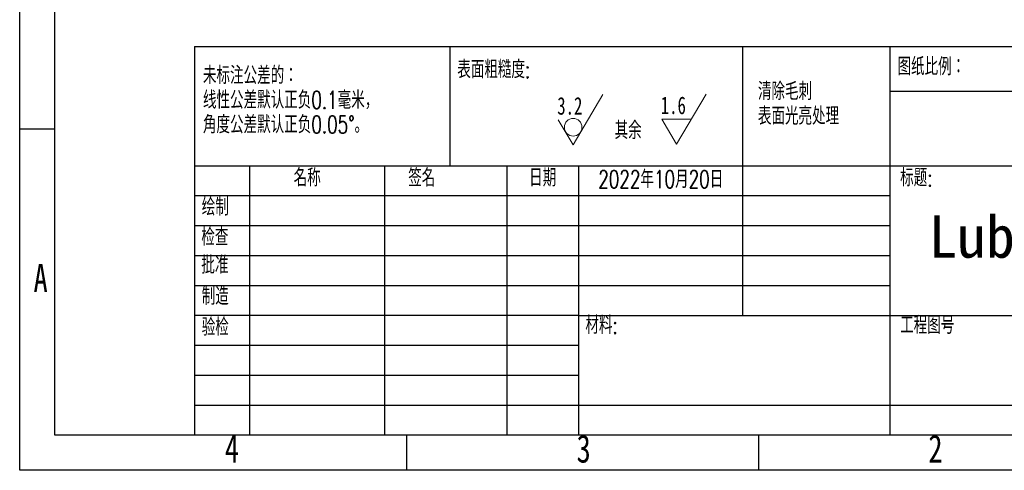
# Model space of a CAD drawing. Header units: millimetres. Extents: x 0 to 210, y 0 to 297.
# Tile 1 of 7: x 0 to 140, y 0 to 64. Entities that reach past the tile are written whole.
import ezdxf

# ---------------------------------------------------------------- set-up
doc = ezdxf.new("R2010")
doc.units = ezdxf.units.MM
doc.styles.add('1', font='simhei.ttf', dxfattribs={"height": 6})
doc.styles.add('SLDTEXTSTYLE0', font='TXT', dxfattribs={"width": 0.7, "bigfont": 'bigfont'})
doc.styles.add('SLDTEXTSTYLE1', font='TXT', dxfattribs={"width": 0.7})
doc.styles.add('SLDTEXTSTYLE2', font='TXT', dxfattribs={"width": 0.75})

# ---------------------------------------------------------------- blocks, each defined once
blk = doc.blocks.new('SW_NOTE_0')
at = {"color": 0, "linetype": 'Continuous', "lineweight": 0, "char_height": 2.5, "attachment_point": 1, "style": 'SLDTEXTSTYLE0'}
for s, insert in [('未标注公差的：', (0, 3.22)), ('线性公差默认正负0.1毫米，', (0, -0.28)), ('角度公差默认正负0.05°。', (0, -3.78))]:
    blk.add_mtext(s, dxfattribs=dict(at, insert=insert))
blk = doc.blocks.new('SW_NOTE_0_1')
at = {"color": 0, "linetype": 'Continuous', "lineweight": 0, "char_height": 2.5, "attachment_point": 1, "style": 'SLDTEXTSTYLE0'}
for s, insert in [('清除毛刺', (0, 3.22)), ('表面光亮处理', (0, -0.28))]:
    blk.add_mtext(s, dxfattribs=dict(at, insert=insert))
blk = doc.blocks.new('SW_SFSYMBOL_0')
at = {"color": 0, "linetype": 'Continuous', "lineweight": 0}
for p, q in [((2.26, -3.57), (6.47, 3.57)), ((2.26, -3.57), (0.15, 0)), ((4.36, 0), (0.15, 0))]:
    blk.add_line(p, q, dxfattribs=at)
at = {"color": 0, "linetype": 'Continuous', "lineweight": 0, "char_height": 2.5, "attachment_point": 1}
for s, insert, style in [('1.6', (0, 3.22), 'SLDTEXTSTYLE1'), ('其余', (-6.56, -0.35), 'SLDTEXTSTYLE0')]:
    blk.add_mtext(s, dxfattribs=dict(at, insert=insert, style=style))
blk = doc.blocks.new('SW_SFSYMBOL_1')
at = {"color": 0, "linetype": 'Continuous', "lineweight": 0}
for q in [(6.47, 3.57), (0.15, 0)]:
    blk.add_line((2.26, -3.57), q, dxfattribs=at)
blk.add_circle((2.26, -1.07), 1.25, dxfattribs=at)
at = {"color": 0, "linetype": 'Continuous', "lineweight": 0, "insert": (0, 3.22), "char_height": 2.5, "attachment_point": 1, "style": 'SLDTEXTSTYLE1'}
blk.add_mtext('3.2', dxfattribs=at)

msp = doc.modelspace()

# ---------------------------------------------------------------- linework, layer by layer
at = {"color": 7, "linetype": 'Continuous', "lineweight": -3}
for p, q in [((0, 0), (0, 297)), ((5, 5), (5, 292)), ((24.86471, 60.25), (204.86471, 60.25)), ((24.86471, 60.25), (24.86471, 5)), ((61.17559, 43.25), (61.17559, 60.25)), ((102.75374, 60.25), (102.75374, 22)), ((123.66471, 60.25), (123.66471, 5)), ((204.86471, 53.875), (123.66471, 53.875)), ((5, 48.5), (0, 48.5)), ((204.86471, 43.25), (24.86471, 43.25)), ((32.66471, 43.25), (32.66471, 5)), ((51.85566, 43.25), (51.85566, 5)), ((69.26364, 43.25), (69.26364, 5)), ((79.46471, 5), (79.46471, 43.25)), ((123.66471, 39), (24.86471, 39)), ((123.66471, 34.75), (24.86471, 34.75)), ((123.66471, 30.5), (24.86471, 30.5)), ((123.66471, 26.25), (24.86471, 26.25)), ((79.46471, 22), (24.86471, 22)), ((79.46471, 22), (204.86471, 22)), ((79.46471, 17.74993), (24.86471, 17.74993)), ((79.46471, 13.5), (24.86471, 13.5)), ((24.86471, 9.25), (204.86471, 9.25)), ((205, 5), (5, 5)), ((55, 5), (55, 0)), ((105, 5), (105, 0)), ((210, 0), (0, 0))]:
    msp.add_line(p, q, dxfattribs=at)

# ---------------------------------------------------------------- block references
for name, p in [('SW_NOTE_0', (26.04888, 54.19192)), ('SW_NOTE_0_1', (104.92734, 51.91488)), ('SW_SFSYMBOL_1', (76.40956, 49.84573)), ('SW_SFSYMBOL_0', (91.12151, 49.9289))]:
    msp.add_blockref(name, p, dxfattribs=at)

# ---------------------------------------------------------------- texts
for s, insert, char_height, attachment_point, style in [('图纸比例：', (124.77612, 58.66176), 2.5, 1, 'SLDTEXTSTYLE0'), ('表面粗糙度:', (62.20336, 58.24957), 2.5, 1, 'SLDTEXTSTYLE0'), ('名称', (38.93857, 42.85777), 2.5, 1, 'SLDTEXTSTYLE0'), ('签名', (55.22869, 42.84201), 2.5, 1, 'SLDTEXTSTYLE0'), ('日期', (72.40981, 42.85643), 2.5, 1, 'SLDTEXTSTYLE0'), ('2022年10月20日', (82.23533, 42.63498), 2.5, 1, 'SLDTEXTSTYLE0'), ('标题:', (125.15129, 42.85643), 2.5, 1, 'SLDTEXTSTYLE0'), ('绘制', (25.87977, 38.70997), 2.5, 1, 'SLDTEXTSTYLE0'), ('检查', (25.81869, 34.43466), 2.5, 1, 'SLDTEXTSTYLE0'), ('批准', (25.81674, 30.45708), 2.5, 1, 'SLDTEXTSTYLE0'), ('A', (2.97542, 29.31015), 3.96875, 2, 'SLDTEXTSTYLE2'), ('制造', (25.8773, 26.01396), 2.5, 1, 'SLDTEXTSTYLE0'), ('验检', (25.87196, 21.6299), 2.5, 1, 'SLDTEXTSTYLE0'), ('材料:', (80.40557, 21.90019), 2.5, 1, 'SLDTEXTSTYLE0'), ('工程图号', (125.15129, 21.90019), 2.5, 1, 'SLDTEXTSTYLE0'), ('4', (30.16536, 5.06015), 3.96875, 2, 'SLDTEXTSTYLE2'), ('3', (80.16536, 5.06015), 3.96875, 2, 'SLDTEXTSTYLE2'), ('2', (130.16536, 5.06015), 3.96875, 2, 'SLDTEXTSTYLE2')]:
    msp.add_mtext(s, dxfattribs=dict(at, insert=insert, char_height=char_height, attachment_point=attachment_point, style=style))
at = {"lineweight": -3, "insert": (129.20769, 36.2292), "char_height": 6, "attachment_point": 1, "style": '1'}
msp.add_mtext_dynamic_manual_height_columns('{\\fSimHei|b0|i0|c134|p49;LubanCat 2 N 底盖}', width=74.0778866, gutter_width=12.5, heights=[0], dxfattribs=at)

doc.saveas('drawing.dxf')
